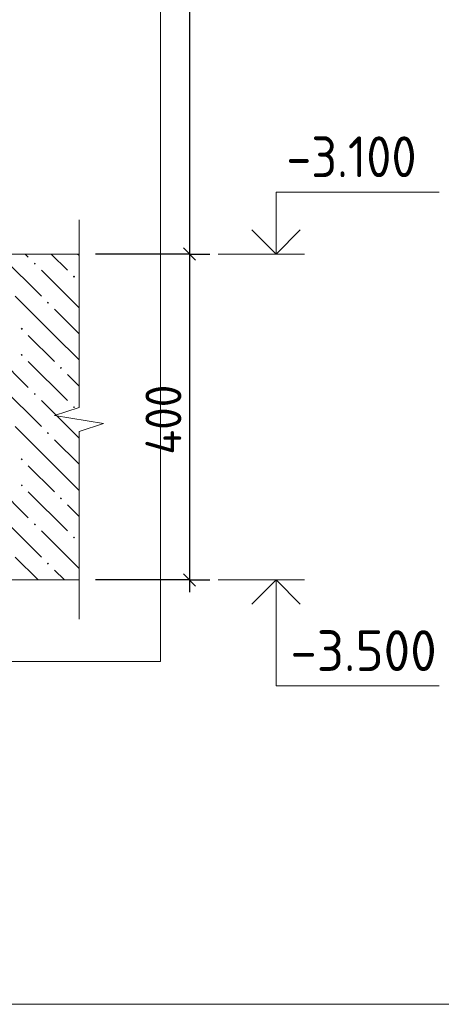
# Model space of a CAD drawing. Header units: millimetres. Extents: x 0 to 59400, y 0 to 42000.
# Tile 14 of 35: x 33405 to 35989, y 6000 to 12041. Entities that reach past the tile are written whole.
import ezdxf

# ---------------------------------------------------------------- set-up
doc = ezdxf.new("R2010")
doc.units = ezdxf.units.MM
for name, color, linetype, lineweight in [('Standard', 7, 'Continuous', 25), ('Примечания', 7, 'Continuous', 13), ('Фоновоя арматура Х1', 52, 'Continuous', 25)]:
    doc.layers.add(name, color=color, linetype=linetype, lineweight=lineweight)
doc.styles.add('ISOCPEUR', font='txt')

msp = doc.modelspace()

# ---------------------------------------------------------------- hatches: boundary and pattern name
at = {"layer": 'Фоновоя арматура Х1', "linetype": 'Continuous', "lineweight": 18, "transparency": 33554687}
for points in [[(33491.4, 10544.2), (33497.9, 10550.7), (33504.4, 10544.2), (33497.9, 10537.7)], [(33731.4, 10464.2), (33737.9, 10470.7), (33744.4, 10464.2), (33737.9, 10457.7)], [(33571.4, 10304.2), (33577.9, 10310.7), (33584.4, 10304.2), (33577.9, 10297.7)], [(33411.4, 10144.2), (33417.9, 10150.7), (33424.4, 10144.2), (33417.9, 10137.7)], [(33411.4, 9984.2), (33417.9, 9990.7), (33424.4, 9984.2), (33417.9, 9977.7)], [(33651.4, 9904.2), (33657.9, 9910.7), (33664.4, 9904.2), (33657.9, 9897.7)], [(33491.4, 9744.2), (33497.9, 9750.7), (33504.4, 9744.2), (33497.9, 9737.7)], [(33731.4, 9664.2), (33737.9, 9670.7), (33744.4, 9664.2), (33737.9, 9657.7)], [(33571.4, 9504.2), (33577.9, 9510.7), (33584.4, 9504.2), (33577.9, 9497.7)], [(33411.4, 9344.2), (33417.9, 9350.7), (33424.4, 9344.2), (33417.9, 9337.7)], [(33411.4, 9184.2), (33417.9, 9190.7), (33424.4, 9184.2), (33417.9, 9177.7)], [(33651.4, 9104.2), (33657.9, 9110.7), (33664.4, 9104.2), (33657.9, 9097.7)], [(33491.4, 8944.2), (33497.9, 8950.7), (33504.4, 8944.2), (33497.9, 8937.7)], [(33731.4, 8864.2), (33737.9, 8870.7), (33744.4, 8864.2), (33737.9, 8857.7)], [(33571.4, 8704.2), (33577.9, 8710.7), (33584.4, 8704.2), (33577.9, 8697.7)]]:
    msp.add_hatch(color=7, dxfattribs=at).paths.add_polyline_path(points, flags=16)

# ---------------------------------------------------------------- linework, layer by layer
at = {"layer": 'Standard', "color": 7, "linetype": 'Continuous', "lineweight": -3, "transparency": 33554687}
for p, q in [((34446, 24203.3), (34446, 10603.3)), ((34446, 10603.3), (34321, 10603.3)), ((34446, 10603.3), (34571, 10603.3)), ((34446, 10603.3), (34446, 8603.3)), ((34446, 8603.3), (33868.8, 8603.3)), ((34446, 8603.3), (34321, 8603.3)), ((34446, 8603.3), (34571, 8603.3)), ((34446, 8603.3), (34446, 8528.3))]:
    msp.add_line(p, q, dxfattribs=at)
at = {"layer": 'Standard', "color": 7, "linetype": 'Continuous', "lineweight": 25, "transparency": 33554687}
for p, q in [((34408.5, 10640.8), (34483.5, 10565.8)), ((34408.5, 8640.8), (34483.5, 8565.8))]:
    msp.add_line(p, q, dxfattribs=at)
at = {"layer": 'Standard', "color": 7, "linetype": 'Continuous', "lineweight": 13, "transparency": 33554687}
for p, q in [((34621, 10603.3), (35151, 10603.3)), ((34621, 8603.3), (35151, 8603.3))]:
    msp.add_line(p, q, dxfattribs=at)
for points in [[(22472.9, 6000), (58900, 6000), (58900, 31723.3), (22472.9, 31723.3), (22472.9, 6000)], [(34976.7, 10603.3), (34976.7, 10983.3), (35976.7, 10983.3)], [(34976.7, 8603.3), (34976.7, 7953.3), (35976.7, 7953.3)]]:
    msp.add_lwpolyline(points, dxfattribs=at)
at = {"layer": 'Standard', "color": 254, "linetype": 'Continuous', "lineweight": 18, "true_color": 0xc4c4ff, "transparency": 33554687}
msp.add_lwpolyline([(26528.1, 8103.3), (34268.8, 8103.3), (34268.8, 28668.2), (26528.1, 28668.2), (26528.1, 8103.3)], dxfattribs=at)
at = {"layer": 'Standard', "color": 7, "linetype": 'Continuous', "lineweight": 35, "transparency": 33554687}
for points in [[(34828.2, 10751.8), (34976.7, 10603.3), (35125.2, 10751.8)], [(34828.2, 8454.8), (34976.7, 8603.3), (35125.2, 8454.8)]]:
    msp.add_lwpolyline(points, dxfattribs=at)
at = {"layer": 'Standard', "color": 7, "linetype": 'Continuous', "lineweight": -3, "transparency": 33554687}
msp.add_lwpolyline([(34446, 10603.3), (34429, 10603.3), (34429, 10603.3), (33868.8, 10603.3)], dxfattribs=at)
at = {"layer": 'Примечания', "color": 7, "linetype": 'Continuous', "lineweight": 13, "transparency": 33554687}
for p, q in [((33768.8, 10812.2), (33768.8, 9660.7)), ((33768.8, 9660.7), (33618.8, 9611.7)), ((33618.8, 9611.7), (33918.8, 9562.7)), ((33918.8, 9562.7), (33768.8, 9513.7)), ((33768.8, 9513.7), (33768.8, 8362.2)), ((33768.8, 8362.2), (33768.8, 8362.2))]:
    msp.add_line(p, q, dxfattribs=at)
at = {"layer": 'Фоновоя арматура Х1', "color": 7, "linetype": 'Continuous', "lineweight": 13, "transparency": 33554687}
for p, q in [((33768.8, 10603.3), (31018.8, 10603.3)), ((29018.8, 8603.3), (33768.8, 8603.3))]:
    msp.add_line(p, q, dxfattribs=at)
at = {"layer": 'Фоновоя арматура Х1', "color": 252, "linetype": 'Continuous', "lineweight": 18, "true_color": 0x8f8f8f, "transparency": 33554687}
for p, q in [((33297.9, 10584.2), (33537.9, 10344.2)), ((33438.8, 10603.3), (33457.9, 10584.2)), ((33598.8, 10603.3), (33697.9, 10504.2)), ((33768.8, 10593.3), (33758.8, 10603.3)), ((33768.8, 10273.3), (33537.9, 10504.2)), ((33617.9, 10104.2), (33377.9, 10344.2)), ((33617.9, 10264.2), (33768.8, 10113.3)), ((33457.9, 10104.2), (33617.9, 9944.2)), ((33617.9, 10104.2), (33768.8, 9953.3)), ((33217.9, 10024.2), (33457.9, 9784.2)), ((33457.9, 9944.2), (33697.9, 9704.2)), ((33768.8, 9793.3), (33697.9, 9864.2)), ((33297.9, 9784.2), (33537.9, 9544.2)), ((33768.8, 9473.3), (33537.9, 9704.2)), ((33617.9, 9304.2), (33377.9, 9544.2)), ((33617.9, 9464.2), (33768.8, 9313.3)), ((33457.9, 9304.2), (33617.9, 9144.2)), ((33617.9, 9304.2), (33768.8, 9153.3)), ((33217.9, 9224.2), (33457.9, 8984.2)), ((33457.9, 9144.2), (33697.9, 8904.2)), ((33768.8, 8993.3), (33697.9, 9064.2)), ((33297.9, 8984.2), (33537.9, 8744.2)), ((33768.8, 8673.3), (33537.9, 8904.2)), ((33518.8, 8603.3), (33377.9, 8744.2)), ((33617.9, 8664.2), (33678.8, 8603.3))]:
    msp.add_line(p, q, dxfattribs=at)

# ---------------------------------------------------------------- texts
at = {"layer": 'Standard', "color": 7, "linetype": 'Continuous', "lineweight": 25, "transparency": 33554687, "char_height": 250, "attachment_point": 7, "style": 'ISOCPEUR'}
for s, insert, width in [('\\W0.90;-3.100', (35039.2, 11074.9), 1011.772), ('\\W0.95;-3.500', (35064.2, 8044.9), 1067.85)]:
    msp.add_mtext(s, dxfattribs=dict(at, insert=insert, width=width))
at = {"layer": 'Standard', "color": 7, "linetype": 'Continuous', "lineweight": 25, "transparency": 33554687, "insert": (34396, 9372.3), "char_height": 220, "width": 584.438, "attachment_point": 7, "rotation": 90, "style": 'ISOCPEUR'}
msp.add_mtext('\\W0.92;400', dxfattribs=at)

doc.saveas('drawing.dxf')
